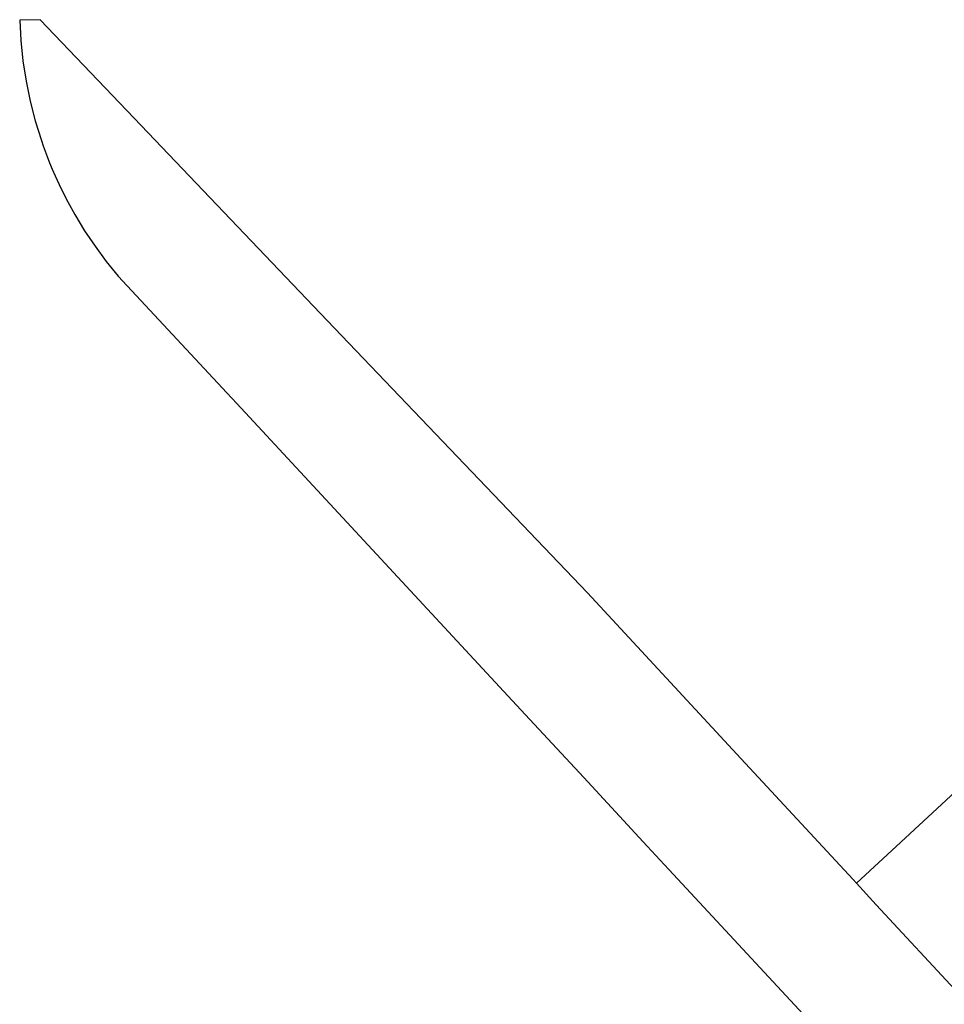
# Model space of a CAD drawing. Header units: metres. Extents: x 32338650 to 32340431, y 5701793 to 5703325.
# Tile 226 of 256: x 32339305 to 32339391, y 5702983 to 5703075. Entities that reach past the tile are written whole.
import ezdxf

# ---------------------------------------------------------------- set-up
doc = ezdxf.new("R2010")
doc.units = ezdxf.units.M
doc.header["$LTSCALE"] = 0.1
doc.layers.add('LPB-BE-Flurstück_Grenze', color=7, linetype='Continuous', lineweight=70, true_color=0x004c99)
doc.layers.add('LPB-BE-Straße', color=7, linetype='Continuous', lineweight=70, true_color=0x004c99)

msp = doc.modelspace()

# ---------------------------------------------------------------- linework, layer by layer
at = {"layer": 'LPB-BE-Flurstück_Grenze', "color": 253, "linetype": 'Continuous', "lineweight": 25, "true_color": 0xadadad, "transparency": 33554687, "flags": 128}
for points in [[(32339392.147, 5702984.298), (32339384.456, 5702992.605), (32339382.601, 5702994.598), (32339382.266, 5702994.962), (32339371.484, 5703006.603), (32339357.607, 5703021.593), (32339333.433, 5703046.916), (32339316.135, 5703065.036), (32339306.742, 5703074.878), (32339304.849, 5703074.846), (32339304.953, 5703072.946), (32339305.15, 5703071.054), (32339305.44, 5703069.173), (32339305.823, 5703067.31), (32339306.297, 5703065.467), (32339306.861, 5703063.65), (32339307.031, 5703063.155), (32339307.208, 5703062.662), (32339307.392, 5703062.172), (32339307.629, 5703061.569), (32339307.877, 5703060.971), (32339308.134, 5703060.376), (32339308.704, 5703059.149), (32339309.317, 5703057.943), (32339309.973, 5703056.759), (32339310.879, 5703055.263), (32339311.852, 5703053.81), (32339312.89, 5703052.403), (32339313.991, 5703051.044), (32339324.106, 5703040.174), (32339325.017, 5703039.192), (32339347.443, 5703015.008), (32339349.442, 5703012.856), (32339351.429, 5703010.71), (32339357.265, 5703004.417), (32339363.163, 5702998.057), (32339365.182, 5702995.878), (32339377.684, 5702982.389)], [(32339392.147, 5702984.298), (32339384.456, 5702992.605), (32339382.601, 5702994.598), (32339382.266, 5702994.962), (32339371.484, 5703006.603), (32339357.607, 5703021.593), (32339333.433, 5703046.916), (32339316.135, 5703065.036), (32339306.742, 5703074.878), (32339304.849, 5703074.846), (32339304.953, 5703072.946), (32339305.15, 5703071.054), (32339305.44, 5703069.173), (32339305.823, 5703067.31), (32339306.297, 5703065.467), (32339306.861, 5703063.65), (32339307.031, 5703063.155), (32339307.208, 5703062.662), (32339307.392, 5703062.172), (32339307.629, 5703061.569), (32339307.877, 5703060.971), (32339308.134, 5703060.376), (32339308.704, 5703059.149), (32339309.317, 5703057.943), (32339309.973, 5703056.759), (32339310.879, 5703055.263), (32339311.852, 5703053.81), (32339312.89, 5703052.403), (32339313.991, 5703051.044), (32339324.106, 5703040.174), (32339325.017, 5703039.192), (32339347.443, 5703015.008), (32339349.442, 5703012.856), (32339351.429, 5703010.71), (32339357.265, 5703004.417), (32339363.163, 5702998.057), (32339365.182, 5702995.878), (32339377.684, 5702982.389)], [(32339429.179, 5703018.604), (32339431.647, 5703020.887), (32339436.512, 5703025.389), (32339428.521, 5703035.795), (32339421.895, 5703031.614), (32339411.005, 5703021.543), (32339403.537, 5703014.634), (32339396.445, 5703007.399), (32339386.741, 5702998.421), (32339382.601, 5702994.598), (32339384.456, 5702992.605), (32339392.147, 5702984.298), (32339420.389, 5703010.459), (32339427.247, 5703000.76), (32339437.359, 5703007.96), (32339429.179, 5703018.604)], [(32339429.179, 5703018.604), (32339431.647, 5703020.887), (32339436.512, 5703025.389), (32339428.521, 5703035.795), (32339421.895, 5703031.614), (32339411.005, 5703021.543), (32339403.537, 5703014.634), (32339396.445, 5703007.399), (32339386.741, 5702998.421), (32339382.601, 5702994.598), (32339384.456, 5702992.605), (32339392.147, 5702984.298), (32339420.389, 5703010.459), (32339427.247, 5703000.76), (32339437.359, 5703007.96), (32339429.179, 5703018.604)]]:
    msp.add_lwpolyline(points, dxfattribs=at)
at = {"layer": 'LPB-BE-Straße', "color": 250, "linetype": 'Continuous', "lineweight": 25, "true_color": 0x333333, "transparency": 33554687, "flags": 128}
msp.add_lwpolyline([(32339392.147, 5702984.298), (32339384.456, 5702992.605), (32339382.601, 5702994.598), (32339382.266, 5702994.962), (32339371.484, 5703006.603), (32339357.607, 5703021.593), (32339333.433, 5703046.916), (32339316.135, 5703065.036), (32339306.742, 5703074.878), (32339304.849, 5703074.846), (32339304.953, 5703072.946), (32339305.15, 5703071.054), (32339305.44, 5703069.173), (32339305.823, 5703067.31), (32339306.297, 5703065.467), (32339306.861, 5703063.65), (32339307.031, 5703063.155), (32339307.208, 5703062.662), (32339307.392, 5703062.172), (32339307.629, 5703061.569), (32339307.877, 5703060.971), (32339308.134, 5703060.376), (32339308.704, 5703059.149), (32339309.317, 5703057.943), (32339309.973, 5703056.759), (32339310.879, 5703055.263), (32339311.852, 5703053.81), (32339312.89, 5703052.403), (32339313.991, 5703051.044), (32339324.106, 5703040.174), (32339325.017, 5703039.192), (32339347.443, 5703015.008), (32339349.442, 5703012.856), (32339351.429, 5703010.71), (32339357.265, 5703004.417), (32339363.163, 5702998.057), (32339365.182, 5702995.878), (32339377.684, 5702982.389)], dxfattribs=at)

doc.saveas('drawing.dxf')
